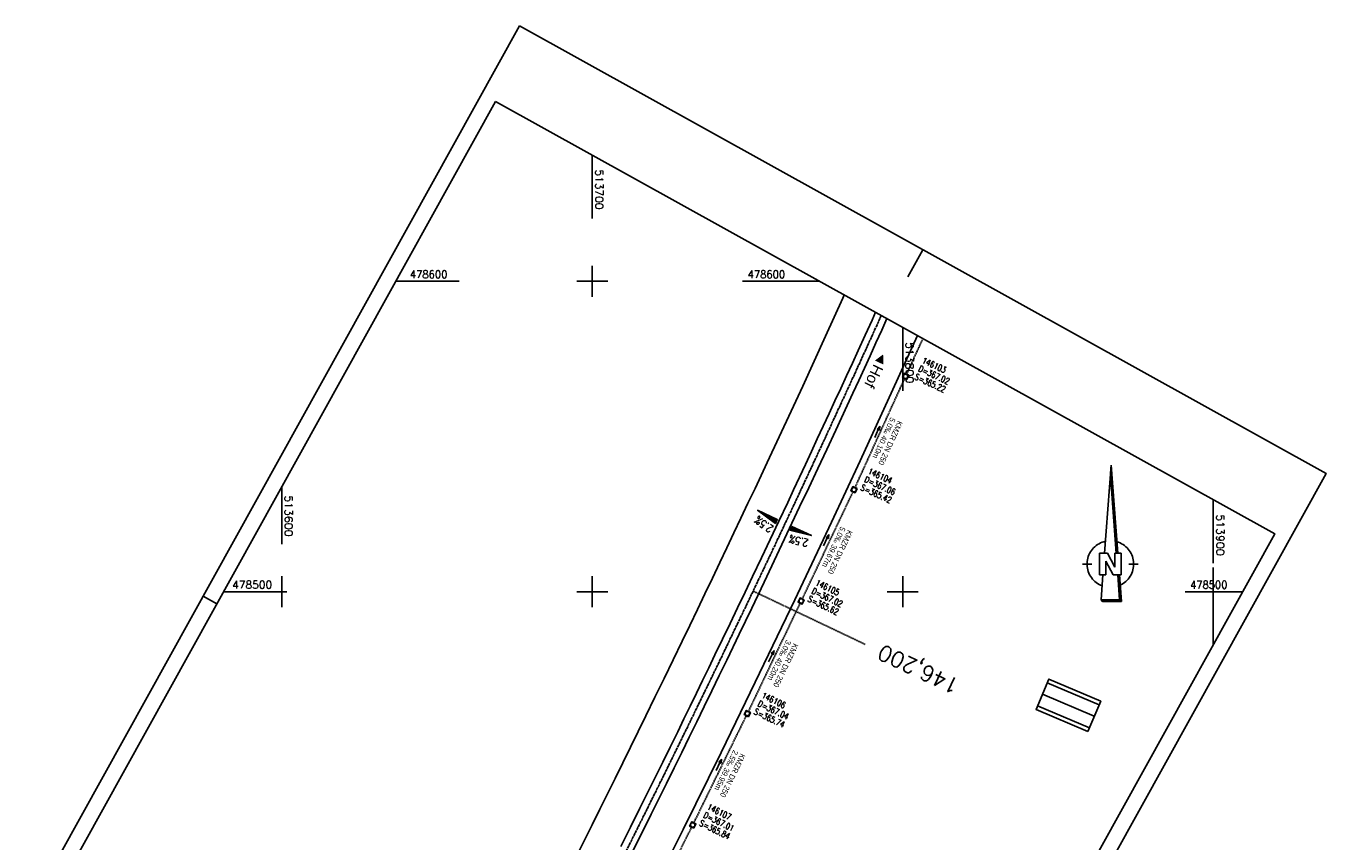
# Model space of a CAD drawing. Extents: x 513126 to 513936, y 477546 to 478682.
# Tile 8 of 8: x 513518 to 513936, y 478419 to 478682. Entities that reach past the tile are written whole.
import ezdxf
from ezdxf.enums import TextEntityAlignment as Align

# ---------------------------------------------------------------- set-up
doc = ezdxf.new("R2010")
doc.units = 0
doc.header["$MEASUREMENT"] = 0
for name, pattern in [('ACHSE', [5.5, 4, -0.5, 0.5, -0.5]), ('LT00', [0]), ('LT17', [0.15, 0.1, -0.05]), ('STRICHLINIE2', [0.375, 0.25, -0.125])]:
    doc.linetypes.add(name, pattern=pattern)
doc.layers.get('0').update_dxf_attribs({"linetype": 'LT00'})
for name, color, linetype in [('-BESCH', 7, 'STRICHLINIE2'), ('-BKAN010', 140, 'LT00'), ('-BSCH010', 5, 'LT00'), ('-Halt-Pfeil', 4, 'LT00'), ('-RICHTUNG-NAME', 250, 'Continuous'), ('1401', 7, 'Continuous'), ('A-TEXT-KILOMETER', 30, 'LT17'), ('AX-020', 250, 'ACHSE'), ('DFK_BEB_SCHR', 254, 'LT00'), ('DFK_BEBAUUNG', 250, 'LT00'), ('QUER_OST', 11, 'LT00'), ('QUER_WEST', 11, 'LT00'), ('RAHMEN', 250, 'Continuous'), ('V_AFBR_BAB', 250, 'LT00'), ('V_KA_MULD', 182, 'LT00'), ('V_RASTER', 250, 'LT00')]:
    doc.layers.add(name, color=color, linetype=linetype)
doc.styles.add('Arial', font='ARIAL.TTF')
doc.styles.add('Haltungsbeschriftung', font='ARIAL.TTF', dxfattribs={"width": 0.75})
doc.styles.add('Kilometrierung', font='romans.shx')
doc.styles.add('ROMANS', font='romans.shx')
doc.styles.add('schachtbeschriftung', font='romans.shx', dxfattribs={"width": 0.75, "height": 0.2})
doc.styles.get("Standard").update_dxf_attribs({"font": 'romans.shx', "width": 0.8})

# ---------------------------------------------------------------- blocks, each defined once
blk = doc.blocks.new('SYMB1401')
at = {"color": 0, "linetype": 'ByBlock'}
for p, q in [((-0.397083, 0.691572), (0.022917, 6.361572)), ((0.382917, 0.691572), (-0.012083, 5.892572)), ((0.392917, 0.691572), (-0.007083, 5.958572)), ((0.402917, 0.691572), (-0.002083, 6.025572)), ((0.412917, 0.691572), (0.002917, 6.092572)), ((0.422917, 0.691572), (0.007917, 6.159572)), ((0.432917, 0.691572), (0.012917, 6.226572)), ((0.442917, 0.691572), (0.017917, 6.293572)), ((0.022917, 6.361572), (0.452917, 0.691572)), ((0.352917, 0.691572), (-0.027083, 5.691572)), ((0.362917, 0.691572), (-0.022083, 5.758572)), ((0.372917, 0.691572), (-0.017083, 5.825572)), ((-0.727083, -0.708428), (-0.727083, 0.691572)), ((-0.727083, 0.691572), (-0.217083, 0.691572)), ((0.162917, -0.708428), (-0.327083, 0.181572)), ((-0.327083, 0.181572), (-0.327083, -0.708428)), ((0.272917, -0.198428), (-0.217083, 0.691572)), ((0.272917, -0.198428), (0.272917, 0.691572)), ((0.672917, 0.691572), (0.272917, 0.691572)), ((0.672917, 0.691572), (0.672917, -0.708428)), ((-1.827083, -0.008428), (-1.227083, -0.008428)), ((-0.327083, -0.708428), (-0.727083, -0.708428)), ((-0.507083, -0.708428), (-0.627083, -2.308428)), ((0.672917, -0.708428), (0.162917, -0.708428)), ((0.572917, -2.308428), (0.452917, -0.708428)), ((0.582916, -2.318428), (0.462917, -0.708428)), ((0.682917, -2.408428), (0.552917, -0.708428)), ((1.172916, -0.008428), (1.772917, -0.008428)), ((-0.627083, -2.308428), (0.572917, -2.308428)), ((-0.617083, -2.318428), (0.582916, -2.318428))]:
    blk.add_line(p, q, dxfattribs=at)
for points in [[(-1.526069, -0.059916), (-1.526094, 0.050035), (-1.518071, 0.159693), (-1.502041, 0.268469), (-1.47809, 0.37578), (-1.446348, 0.481049), (-1.406984, 0.583712), (-1.360209, 0.683217), (-1.306276, 0.779032), (-1.245473, 0.87064), (-1.178126, 0.957552), (-1.104597, 1.0393), (-1.025281, 1.115445), (-0.940603, 1.185579), (-0.851018, 1.249326), (-0.757006, 1.306344), (-0.659072, 1.356326), (-0.557742, 1.399004), (-0.45356, 1.434149), (-0.347084, 1.461573)], [(0.392916, 1.431572), (0.497466, 1.396917), (0.599189, 1.354678), (0.697537, 1.305084), (0.791977, 1.248403), (0.882001, 1.184941), (0.967121, 1.11504), (1.04688, 1.039078), (1.120846, 0.957464), (1.18862, 0.87064), (1.249835, 0.779074), (1.304163, 0.68326), (1.351308, 0.583716), (1.391017, 0.480979), (1.423076, 0.375604), (1.44731, 0.268159), (1.463591, 0.159225), (1.471828, 0.049389), (1.471979, -0.060755)], [(-0.557083, -1.408428), (-0.658433, -1.365798), (-0.75639, -1.315862), (-0.850428, -1.258889), (-0.940044, -1.195184), (-1.024754, -1.125089), (-1.104106, -1.048981), (-1.177673, -0.967268), (-1.245061, -0.880388), (-1.305907, -0.788808), (-1.359886, -0.693019), (-1.406707, -0.593536), (-1.446119, -0.490891), (-1.477911, -0.385637), (-1.501912, -0.278338), (-1.517993, -0.169569), (-1.526069, -0.059916)], [(-0.607083, -2.328428), (0.592916, -2.328428), (0.472917, -0.708428)], [(-0.597083, -2.338428), (0.602917, -2.338428), (0.482917, -0.708428)], [(-0.587083, -2.348428), (0.612917, -2.348428), (0.492917, -0.708428)], [(-0.577083, -2.358428), (0.622917, -2.358428), (0.502917, -0.708428)], [(-0.567083, -2.368428), (0.632917, -2.368428), (0.512917, -0.708428)], [(-0.557083, -2.378428), (0.642917, -2.378428), (0.522917, -0.708428)], [(-0.547083, -2.388428), (0.652917, -2.388428), (0.532917, -0.708428)], [(-0.537083, -2.398428), (0.662917, -2.398428), (0.542917, -0.708428)], [(-0.532084, -2.403428), (0.672917, -2.403428), (0.547917, -0.708428)], [(1.471979, -0.060755), (1.464042, -0.170612), (1.44806, -0.279591), (1.42412, -0.387102), (1.39235, -0.492564), (1.352922, -0.59541), (1.30605, -0.695083), (1.251985, -0.791045), (1.19102, -0.882778), (1.123485, -0.969787), (1.049743, -1.051603), (0.970192, -1.127784), (0.885263, -1.197918), (0.795414, -1.261626), (0.701129, -1.318565), (0.602918, -1.368428)], [(-0.627083, -2.308428), (-0.527083, -2.408428), (0.682917, -2.408428)]]:
    blk.add_lwpolyline(points, dxfattribs=at)
blk = doc.blocks.new('SYMB1210')
at = {"color": 0, "linetype": 'ByBlock'}
blk.add_line((0.018815, -0.179014), (0.055623, -0.17119), dxfattribs=at)
for points in [[(-0.2, -0.2), (-0.2, 0.2), (0.2, 0.2), (0.2, -0.2), (-0.2, -0.2)], [(0.018815, 0.179014), (-0.018815, 0.179014), (-0.055623, 0.17119), (-0.09, 0.155885), (-0.120444, 0.133766), (-0.145623, 0.105801), (-0.164438, 0.073213), (-0.176067, 0.037424), (-0.18, 0)], [(-0.18, 0), (-0.176067, -0.037424), (-0.164438, -0.073213), (-0.145623, -0.105801), (-0.120444, -0.133766), (-0.09, -0.155885), (-0.055623, -0.17119), (-0.018815, -0.179014), (0.018815, -0.179014)], [(0.18, 0), (0.176067, 0.037424), (0.164438, 0.073213), (0.145623, 0.105801), (0.120444, 0.133766), (0.09, 0.155885), (0.055623, 0.17119), (0.018815, 0.179014)], [(0.055623, -0.17119), (0.09, -0.155885), (0.120444, -0.133766), (0.145623, -0.105801), (0.164438, -0.073213), (0.176067, -0.037424), (0.18, 0)]]:
    blk.add_lwpolyline(points, dxfattribs=at)
blk = doc.blocks.new('SYMB0070')
at = {"color": 0, "linetype": 'ByBlock'}
for p, q in [((-0.5, 0), (0.2, 0)), ((0.5, 0), (0.2, 0.1)), ((0.2, 0.1), (0.2, 0)), ((0.468, 0), (0.21, 0.086)), ((0.21, 0.086), (0.21, -0.086)), ((0.21, -0.086), (0.468, 0)), ((0.22, -0.072), (0.437, 0)), ((0.23, -0.058), (0.405, 0)), ((0.24, -0.045), (0.374, 0)), ((0.342, 0), (0.25, 0.031)), ((0.25, 0.031), (0.25, -0.031)), ((0.25, -0.031), (0.342, 0)), ((0.26, -0.017), (0.31, 0)), ((0.27, -0.003), (0.279, 0))]:
    blk.add_line(p, q, dxfattribs=at)
for points in [[(0.2, 0), (0.2, -0.1), (0.5, 0)], [(0.437, 0), (0.22, 0.072), (0.22, -0.072)], [(0.405, 0), (0.23, 0.058), (0.23, -0.058)], [(0.374, 0), (0.24, 0.045), (0.24, -0.045)], [(0.31, 0), (0.26, 0.017), (0.26, -0.017)], [(0.279, 0), (0.27, 0.003), (0.27, -0.003)]]:
    blk.add_lwpolyline(points, dxfattribs=at)

msp = doc.modelspace()

# ---------------------------------------------------------------- linework, layer by layer
at = {"layer": '-BESCH'}
for p, q in [((513801.23, 478570.05), (513806.49, 478581.55)), ((513784.61, 478533.56), (513800.6, 478568.69)), ((513767.62, 478497.72), (513783.98, 478532.2)), ((513750.27, 478461.46), (513766.97, 478496.37)), ((513732.7, 478425.59), (513749.62, 478460.11)), ((513714.83, 478389.87), (513732.03, 478424.24))]:
    msp.add_line(p, q, dxfattribs=at)
at = {"layer": 'A-TEXT-KILOMETER', "ltscale": 2.5}
msp.add_line((513751.82, 478500.23), (513787.93, 478483.04), dxfattribs=at)
at = {"layer": 'AX-020', "ltscale": 0.2, "flags": 128}
msp.add_lwpolyline([(513793.08, 478588.99), (513791.27, 478584.97), (513782.96, 478566.77), (513774.57, 478548.6), (513766.11, 478530.46), (513757.58, 478512.35), (513748.98, 478494.28), (513740.31, 478476.25), (513731.56, 478458.25), (513722.74, 478440.28), (513713.85, 478422.35), (513704.89, 478404.46), (513695.86, 478386.6), (513686.75, 478368.78), (513677.58, 478350.99), (513668.33, 478333.24), (513659.02, 478315.53), (513649.63, 478297.86), (513640.17, 478280.22), (513630.64, 478262.62), (513621.04, 478245.06), (513611.37, 478227.54), (513601.63, 478210.06), (513591.82, 478192.61), (513586.74, 478183.64), (513576.83, 478166.25), (513566.84, 478148.91), (513556.8, 478131.6), (513546.68, 478114.33), (513536.51, 478097.09), (513526.27, 478079.9), (513515.98, 478062.73), (513505.63, 478045.6), (513495.23, 478028.51), (513484.77, 478011.44), (513474.26, 477994.41), (513463.71, 477977.41), (513453.1, 477960.44), (513442.45, 477943.49), (513431.76, 477926.58), (513421.02, 477909.69), (513410.24, 477892.83), (513399.43, 477875.99), (513388.57, 477859.17), (513377.68, 477842.38), (513366.76, 477825.61), (513355.81, 477808.86), (513344.83, 477792.13), (513338.9, 477783.15)], dxfattribs=at)
at = {"layer": 'DFK_BEB_SCHR'}
for p, q in [((513845, 478467.01), (513861.66, 478459.89)), ((513863.23, 478463.57), (513846.56, 478470.69)), ((513860.09, 478456.21), (513843.43, 478463.32))]:
    msp.add_line(p, q, dxfattribs=at)
at = {"layer": 'DFK_BEBAUUNG'}
msp.add_lwpolyline([(513859.57, 478455.01), (513842.92, 478462.12), (513847.07, 478471.89), (513863.74, 478464.75), (513859.57, 478455.01)], dxfattribs=at)
at = {"layer": 'QUER_OST'}
for p, q in [((513764.3, 478521.05), (513763.7, 478519.79)), ((513764, 478519.72), (513764.57, 478520.92)), ((513764.84, 478520.79), (513764.3, 478519.65)), ((513764.59, 478519.57), (513765.11, 478520.67)), ((513765.38, 478520.54), (513764.89, 478519.5)), ((513765.19, 478519.42), (513765.65, 478520.41)), ((513765.92, 478520.28), (513765.48, 478519.35)), ((513765.78, 478519.28), (513766.2, 478520.15)), ((513766.47, 478520.02), (513766.08, 478519.2)), ((513766.37, 478519.13), (513766.74, 478519.9)), ((513767.01, 478519.77), (513766.67, 478519.05)), ((513766.97, 478518.98), (513767.28, 478519.64)), ((513767.55, 478519.51), (513767.26, 478518.91)), ((513767.56, 478518.83), (513767.82, 478519.38)), ((513768.09, 478519.25), (513767.86, 478518.76)), ((513768.16, 478518.68), (513768.37, 478519.13)), ((513768.64, 478519), (513768.45, 478518.61)), ((513768.75, 478518.53), (513768.91, 478518.87)), ((513769.18, 478518.74), (513769.05, 478518.46)), ((513769.34, 478518.39), (513769.45, 478518.61)), ((513769.72, 478518.48), (513769.64, 478518.31)), ((513769.94, 478518.24), (513769.99, 478518.36)), ((513770.26, 478518.23), (513770.23, 478518.16)), ((513770.53, 478518.09), (513770.53, 478518.1))]:
    msp.add_line(p, q, dxfattribs=at)
msp.add_lwpolyline([(513763.65, 478519.81), (513764.25, 478521.07), (513770.58, 478518.08), (513763.65, 478519.81)], dxfattribs=at)
at = {"layer": 'QUER_WEST'}
for p, q in [((513753.32, 478526.24), (513753.32, 478526.24)), ((513753.56, 478526.05), (513753.59, 478526.12)), ((513753.86, 478525.99), (513753.81, 478525.87)), ((513754.05, 478525.69), (513754.13, 478525.86)), ((513754.4, 478525.73), (513754.3, 478525.51)), ((513754.54, 478525.32), (513754.68, 478525.6)), ((513754.95, 478525.47), (513754.79, 478525.14)), ((513755.03, 478524.96), (513755.22, 478525.35)), ((513755.49, 478525.22), (513755.28, 478524.78)), ((513755.53, 478524.59), (513755.76, 478525.09)), ((513756.03, 478524.96), (513755.77, 478524.41)), ((513756.02, 478524.23), (513756.3, 478524.83)), ((513756.57, 478524.7), (513756.26, 478524.04)), ((513756.51, 478523.86), (513756.85, 478524.58)), ((513757.12, 478524.45), (513756.75, 478523.68)), ((513757, 478523.5), (513757.39, 478524.32)), ((513757.66, 478524.19), (513757.24, 478523.31)), ((513757.49, 478523.13), (513757.93, 478524.06)), ((513758.2, 478523.93), (513757.73, 478522.95)), ((513757.98, 478522.77), (513758.47, 478523.81)), ((513758.74, 478523.68), (513758.23, 478522.58)), ((513758.47, 478522.4), (513759.01, 478523.55)), ((513759.29, 478523.42), (513758.72, 478522.22)), ((513758.96, 478522.04), (513759.56, 478523.29))]:
    msp.add_line(p, q, dxfattribs=at)
msp.add_lwpolyline([(513759, 478522.01), (513753.27, 478526.27), (513759.6, 478523.27), (513759, 478522.01)], dxfattribs=at)
at = {"layer": 'RAHMEN'}
for p, q in [((513806.45, 478610.16), (513801.6, 478601.42)), ((513574.72, 478498.57), (513579.09, 478496.15))]:
    msp.add_line(p, q, dxfattribs=at)
for points in [[(513676.6, 478682.21), (513125.97, 477689.72), (513385.68, 477545.63), (513936.31, 478538.12), (513676.6, 478682.21)], [(513668.84, 478657.92), (513220.09, 477849.06), (513471.06, 477709.83), (513919.81, 478518.69), (513668.84, 478657.92)]]:
    msp.add_lwpolyline(points, dxfattribs=at)
at = {"layer": 'V_AFBR_BAB'}
for points in [[(513694.99, 478415.09), (513697.47, 478420.04), (513699.96, 478424.99), (513702.43, 478429.94), (513704.9, 478434.89), (513707.39, 478439.9), (513709.87, 478444.92), (513712.34, 478449.94), (513714.81, 478454.97), (513717.27, 478460), (513720.21, 478466.03), (513723.15, 478472.06), (513726.08, 478478.09), (513729, 478484.14), (513731.43, 478489.19), (513733.85, 478494.24), (513736.27, 478499.29), (513738.69, 478504.35), (513741.1, 478509.41), (513743.37, 478514.18), (513745.64, 478518.96), (513747.9, 478523.73), (513750.16, 478528.51), (513752.42, 478533.29), (513756.32, 478541.59), (513760.2, 478549.89), (513764.06, 478558.21), (513767.77, 478566.25), (513771.47, 478574.3), (513775.16, 478582.35), (513777.94, 478588.45), (513780.72, 478594.56), (513781.18, 478595.59)], [(513709.26, 478418.01), (513712.32, 478424.15), (513715.38, 478430.3), (513717.82, 478435.22), (513720.26, 478440.15), (513722.7, 478445.08), (513725.13, 478450.01), (513727.54, 478454.94), (513729.55, 478459.06), (513731.56, 478463.18), (513733.55, 478467.3), (513735.55, 478471.43), (513737.54, 478475.55), (513739.53, 478479.68), (513741.96, 478484.73), (513744.39, 478489.77), (513746.82, 478494.82), (513749.24, 478499.87), (513751.66, 478504.93), (513754.5, 478510.88), (513757.33, 478516.83), (513760.14, 478522.79), (513762.95, 478528.75), (513764.86, 478532.84), (513766.77, 478536.94), (513768.68, 478541.04), (513770.59, 478545.13), (513772.49, 478549.23), (513774.39, 478553.33), (513776.27, 478557.39), (513778.15, 478561.44), (513780.03, 478565.5), (513781.9, 478569.55), (513783.77, 478573.61), (513785.64, 478577.67), (513787.88, 478582.59), (513790.12, 478587.52), (513791.25, 478590.01)], [(513794.92, 478587.97), (513793.24, 478584.27), (513791.36, 478580.12), (513789.47, 478575.97), (513787.65, 478571.98), (513785.81, 478567.99), (513783.96, 478564), (513782.12, 478560.02), (513780.26, 478556.04), (513778.4, 478552.06), (513775.51, 478545.87), (513772.61, 478539.69), (513769.71, 478533.5), (513766.8, 478527.32), (513761.09, 478515.22), (513755.35, 478503.14), (513751.35, 478494.76), (513747.34, 478486.38), (513743.32, 478478.01), (513740.92, 478473.04), (513738.52, 478468.07), (513736.1, 478463.1), (513733.68, 478458.14), (513731.26, 478453.17), (513728.82, 478448.22), (513726.38, 478443.26), (513723.93, 478438.31), (513721.47, 478433.36), (513719.01, 478428.41), (513715.95, 478422.26), (513712.88, 478416.1)], [(513547.54, 478089.56), (513561.46, 478113.17), (513574.11, 478134.83), (513587.79, 478158.54), (513601.4, 478182.5), (513614.5, 478205.8), (513628.41, 478230.84), (513640.71, 478253.3), (513653.34, 478276.7), (513666.53, 478301.2), (513678.75, 478324.31), (513691.8, 478349.55), (513704.4, 478374.02), (513716.78, 478398.49), (513729.28, 478423.49), (513741.52, 478448.25), (513752.47, 478470.84), (513765.23, 478497.4), (513777.03, 478522.37), (513786.27, 478542.2), (513796.85, 478565.17), (513804.74, 478582.52)]]:
    msp.add_lwpolyline(points, dxfattribs=at)
at = {"layer": 'V_RASTER'}
for p, q in [((513700, 478640.63), (513700, 478620.19)), ((513700, 478605), (513700, 478595)), ((513636.71, 478600), (513657.15, 478600)), ((513695, 478600), (513705, 478600)), ((513695, 478600), (513705, 478600)), ((513748.43, 478600), (513773.24, 478600)), ((513800, 478564.71), (513800, 478585.15)), ((513600, 478515.33), (513600, 478533.83)), ((513900, 478529.67), (513900, 478509.23)), ((513600, 478495), (513600, 478505)), ((513700, 478505), (513700, 478495)), ((513800, 478495), (513800, 478505)), ((513900, 478507.79), (513900, 478482.98)), ((513601.67, 478500), (513581.23, 478500)), ((513705, 478500), (513695, 478500)), ((513805, 478500), (513795, 478500)), ((513909.44, 478500), (513890.94, 478500))]:
    msp.add_line(p, q, dxfattribs=at)

# ---------------------------------------------------------------- block references
at = {"layer": '-Halt-Pfeil', "yscale": 3.999999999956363, "zscale": 4}
for p, xscale, rotation in [((513791.8, 478551.52), 4.000000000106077, 65.52618243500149), ((513775.36, 478516.63), 3.999999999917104, 64.60753243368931), ((513757.68, 478479.29), 3.999999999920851, 64.43236243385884), ((513740.78, 478444.29), 3.999999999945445, 63.89639243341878)]:
    msp.add_blockref('SYMB0070', p, dxfattribs=dict(at, xscale=xscale, rotation=rotation))
at = {"layer": '1401', "xscale": 5.000000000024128, "yscale": 4.999999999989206, "zscale": 5, "rotation": 359.9982424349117}
msp.add_blockref('SYMB1401', (513866.99, 478508.95), dxfattribs=at)
at = {"layer": 'V_KA_MULD', "yscale": 3.800000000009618, "zscale": 3.8}
for p, xscale, rotation in [((513800.91, 478569.37), 3.800000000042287, 335.3589776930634), ((513784.3, 478532.88), 3.799999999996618, 154.6628566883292), ((513767.29, 478497.04), 3.799999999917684, 154.9770238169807), ((513749.95, 478460.78), 3.799999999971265, 63.91869705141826), ((513732.37, 478424.91), 3.799999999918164, 63.60406327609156)]:
    msp.add_blockref('SYMB1210', p, dxfattribs=dict(at, xscale=xscale, rotation=rotation))

# ---------------------------------------------------------------- texts
at = {"layer": '-BKAN010', "style": 'Haltungsbeschriftung', "width": 0.9}
for s, rotation, p in [('5.0‰ 40.10m', 245.5262, (513796.08, 478556.3)), ('KMZR DN 250', 245.5262, (513798.41, 478555.24)), ('5.0‰ 39.67m', 244.6075, (513780.01, 478521.16)), ('KMZR DN 250', 244.6075, (513782.32, 478520.06)), ('3.0‰ 40.20m', 244.4324, (513762.51, 478484.67)), ('KMZR DN 250', 244.4324, (513764.82, 478483.57)), ('2.5‰ 39.95m', 243.8964, (513745.5, 478449.21)), ('KMZR DN 250', 243.8964, (513747.8, 478448.09))]:
    msp.add_text(s, height=1.8, rotation=rotation, dxfattribs=at).set_placement(p)
at = {"layer": '-BSCH010', "style": 'schachtbeschriftung', "width": 0.75}
for s, rotation, p in [('D=367.02', 335.3999, (513804.8, 478571.14)), ('146103', 335.3999, (513806, 478573.75)), ('S=365.22', 335.3999, (513803.6, 478568.52)), ('146104', 335.5262, (513788.59, 478538.08)), ('S=365.42', 335.5262, (513786.21, 478532.83)), ('D=367.06', 335.5262, (513787.4, 478535.45)), ('D=367.02', 334.6075, (513770.43, 478499.57)), ('146105', 334.6075, (513771.67, 478502.17)), ('S=365.62', 334.6075, (513769.2, 478496.97)), ('146106', 334.4324, (513754.33, 478465.9)), ('D=367.04', 334.4324, (513753.09, 478463.3)), ('S=365.74', 334.4324, (513751.85, 478460.7)), ('D=367.01', 333.8964, (513735.54, 478427.4)), ('146107', 333.8964, (513736.8, 478429.99)), ('S=365.84', 333.8964, (513734.27, 478424.82))]:
    msp.add_text(s, height=2, rotation=rotation, dxfattribs=at).set_placement(p)
at = {"layer": '-RICHTUNG-NAME', "insert": (513787.39, 478566.72), "char_height": 3.5, "width": 14.3462, "attachment_point": 9, "rotation": 244.6719, "style": 'Arial'}
msp.add_mtext('{\\fArial|b0|i0|c0|p32;◄\\fSwis721 BlkOul BT|b0|i0|c0|p82;Hof}', dxfattribs=at)
at = {"layer": 'A-TEXT-KILOMETER', "style": 'Kilometrierung'}
msp.add_text('146,200', height=5, rotation=154.9786, dxfattribs=at).set_placement((513792.45, 478480.89), align=Align.MIDDLE_RIGHT)
at = {"layer": 'QUER_OST', "style": 'ROMANS', "width": 0.8}
msp.add_text('2.5%', height=2.5, rotation=165.99, dxfattribs=at).set_placement((513769.81, 478516.81))
at = {"layer": 'QUER_WEST', "style": 'ROMANS', "width": 0.8}
msp.add_text('2.5%', height=2.5, rotation=143.3708, dxfattribs=at).set_placement((513758.54, 478520.84))
at = {"layer": 'V_RASTER'}
for s, rotation, width, p in [(' 513700', 269.9982, 0.998, (513701, 478637.69)), (' 478600', 359.9982, 0.941, (513639.65, 478601)), (' 478600', 359.9982, 0.941, (513748.43, 478601)), (' 513800', 269.9982, 1.033, (513801, 478582.21)), (' 513600', 269.9982, 1.033, (513601, 478532.83)), (' 513900', 269.9982, 1.038, (513901, 478526.73)), (' 478500', 359.9982, 0.934, (513890.94, 478501))]:
    msp.add_text(s, height=2.5, rotation=rotation, dxfattribs=dict(at, width=width)).set_placement(p)
msp.add_text(' 478500', height=2.5, rotation=359.9982, dxfattribs=at).set_placement((513582.35, 478501.02))

doc.saveas('drawing.dxf')
